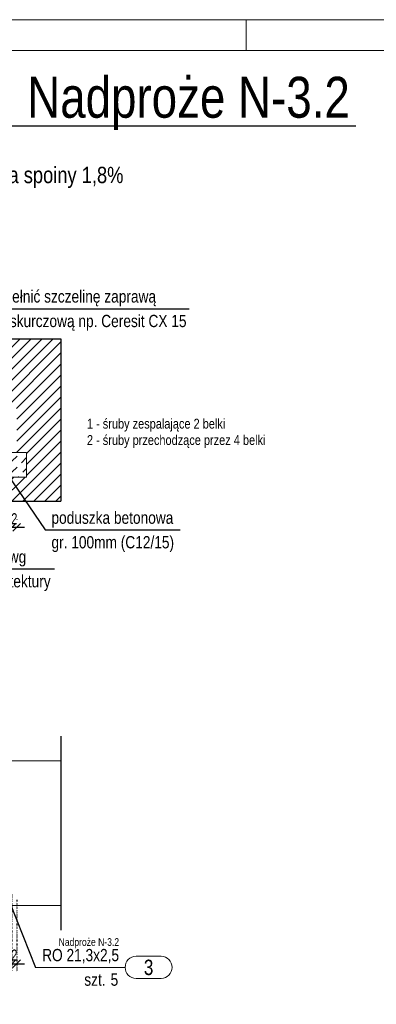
# Model space of a CAD drawing. Header units: millimetres. Extents: x 11149 to 111407, y -107619 to -23630.
# Tile 55 of 245: x 18959 to 19105, y -35761 to -35360. Entities that reach past the tile are written whole.
import ezdxf
from ezdxf.enums import TextEntityAlignment as Align

# ---------------------------------------------------------------- set-up
doc = ezdxf.new("R2010")
doc.units = ezdxf.units.MM
doc.header["$LTSCALE"] = 2
doc.linetypes.add('DOT', pattern=[6.35, 0, -6.35])
doc.linetypes.add('HIDDEN', pattern=[9.525, 6.35, -3.175])
doc.layers.get('0').update_dxf_attribs({"plot": 0})
doc.layers.get('Defpoints').update_dxf_attribs({"color": 1})
for name, color, linetype, lineweight in [('e-cad_252', 252, 'HIDDEN', 9), ('e-cad_cienkie', 1, 'Continuous', 9), ('e-cad_obok', 3, 'Continuous', 9), ('e-cad_opisy', 7, 'Continuous', 9), ('e-cad_wymiary', 4, 'Continuous', 9)]:
    doc.layers.add(name, color=color, linetype=linetype, lineweight=lineweight)
doc.layers.add('e-cad_rzutnie', color=61, linetype='Continuous', lineweight=9, plot=False)
doc.layers.add('e-cad_ukryte', color=30, linetype='HIDDEN')
doc.styles.add('e-cad_1', font='arial.ttf', dxfattribs={"width": 0.7})
doc.dimstyles.new('e-cad_1_25_[cm]', dxfattribs={"dimscale": 2.5, "dimtxt": 1.8, "dimasz": 1.25, "dimexe": 1.25, "dimexo": 0.625, "dimgap": 0.5, "dimtad": 1, "dimdec": 0, "dimrnd": 1, "dimzin": 1, "dimtxsty": 'e-cad_1', "dimblk": 'OBLIQUE', "dimcen": 2.5, "dimclrd": 256, "dimclre": 252, "dimclrt": 7, "dimadec": 0, "dimazin": 0, "dimtfac": 1, "dimtix": 1, "dimtmove": 2, "dimatfit": 3, "dimldrblk": 'NONE', "dimfxl": 60, "dimfxlon": 1, "dimarcsym": 0})

# ---------------------------------------------------------------- blocks, each defined once
blk = doc.blocks.new('A3_poziom')
at = {"ltscale": 0.8}
blk.add_line((240, 292), (240, 297), dxfattribs=at)
for points in [[(0, 0), (420, 0), (420, 297), (0, 297)], [(30, 5), (415, 5), (415, 292), (30, 292)]]:
    blk.add_lwpolyline(points, close=True)
blk = doc.blocks.new('e-cad_ZelbetPozycja')
at = {"layer": 'e-cad_opisy', "ltscale": 0.04, "style": 'e-cad_1', "width": 0.8}
for tag, p, height in [('OPIS_1', (0, 1.33), 6.67), ('OPIS_2', (0, -5.33), 4), ('OPIS_4', (16, -5.33), 4), ('OPIS_3', (0, -9.33), 2.67)]:
    blk.add_attdef(tag, p, '', height=height, dxfattribs=at)
at = {"layer": 'e-cad_opisy', "ltscale": 0.04, "style": 'e-cad_1', "width": 0.8, "flags": 1}
for tag, p in [('POZYCJA', (0, -20)), ('ILOSC', (0, -26.67)), ('DODATEK', (0, -33.33))]:
    blk.add_attdef(tag, p, '', height=4, dxfattribs=at)
blk = doc.blocks.new('_None')
blk = doc.blocks.new('_OBLIQUE')
at = {"color": 0, "linetype": 'ByBlock', "lineweight": -2}
blk.add_line((-0.5, -0.5), (0.5, 0.5), dxfattribs=at)
blk = doc.blocks.new('*D1576')
at = {"layer": 'Defpoints', "color": 0, "ltscale": 0.5}
for p in [(18958.31, -35536.36), (18956.31, -35566.81), (18958.31, -35566.81)]:
    blk.add_point(p, dxfattribs=at)
at = {"layer": 'e-cad_wymiary', "color": 252, "linetype": 'DOT', "lineweight": -2}
for p, q in [((18958.31, -35537.92), (18958.31, -35569.94)), ((18956.31, -35565.25), (18956.31, -35563.69))]:
    blk.add_line(p, q, dxfattribs=at)
at = {"layer": 'e-cad_wymiary', "lineweight": -2}
for p, q in [((18956.31, -35566.81), (18953.18, -35566.81)), ((18956.31, -35566.81), (18958.31, -35566.81)), ((18958.31, -35566.81), (18961.43, -35566.81))]:
    blk.add_line(p, q, dxfattribs=at)
at = {"layer": 'e-cad_wymiary', "lineweight": -2, "ltscale": 0.5, "xscale": 3.125, "yscale": 3.125, "zscale": 3.125}
blk.add_blockref('_OBLIQUE', (18956.31, -35566.81), dxfattribs=at)
at = {"layer": 'e-cad_wymiary', "lineweight": -2, "ltscale": 0.5, "xscale": 3.125, "yscale": 3.125, "zscale": 3.125, "rotation": 180}
blk.add_blockref('_OBLIQUE', (18958.31, -35566.81), dxfattribs=at)
at = {"layer": 'e-cad_wymiary', "color": 7, "ltscale": 0.5, "insert": (18957.31, -35563.3), "char_height": 4.5, "attachment_point": 5, "style": 'e-cad_1'}
blk.add_mtext('2', dxfattribs=at)
blk = doc.blocks.new('e-cad_StalOpis_1')
at = {"layer": 'e-cad_cienkie', "ltscale": 0.4}
blk.add_lwpolyline([(14.87, 1.8), (10.78, 1.8, 0.991311), (10.78, -1.8), (14.87, -1.8, 0.991311)], format="xyb", close=True, dxfattribs=at)
at = {"layer": 'e-cad_cienkie'}
blk.add_lwpolyline([(0, 0), (9, 0)], dxfattribs=at)
at = {"layer": 'e-cad_opisy', "ltscale": 0.04, "style": 'e-cad_1', "width": 0.8}
for tag, p in [('PROFIL', (8.01, 1)), ('ILOSC', (9.01, -3)), ('s_2', (8.01, -3))]:
    blk.add_attdef(tag, text='', height=2, dxfattribs=at).set_placement(p, align=Align.RIGHT)
at = {"layer": 'e-cad_opisy', "ltscale": 0.04, "style": 'e-cad_1', "width": 0.95, "flags": 1}
blk.add_attdef('s_1', text='', height=2, dxfattribs=at).set_placement((79.6, 1), align=Align.CENTER)
at = {"layer": 'e-cad_opisy', "color": 9, "ltscale": 0.04, "style": 'e-cad_1', "width": 0.8}
blk.add_attdef('NR', text='', height=2.5, dxfattribs=at).set_placement((12.82, 0), align=Align.MIDDLE_CENTER)
at = {"layer": 'e-cad_opisy', "ltscale": 0.04, "style": 'e-cad_1', "width": 0.8, "flags": 1}
for tag, p in [('MASA', (0, -15)), ('OBWOD', (0, -20)), ('GATUNEK_STALI', (0, -25))]:
    blk.add_attdef(tag, p, '', height=3, dxfattribs=at)
at = {"layer": 'e-cad_rzutnie', "ltscale": 0.04, "style": 'e-cad_1', "width": 0.8}
blk.add_attdef('POZYCJA', text='', height=1.25, dxfattribs=at).set_placement((8.01, 3.5), align=Align.RIGHT)
at = {"layer": 'e-cad_rzutnie', "ltscale": 0.04, "style": 'e-cad_1', "width": 0.8, "flags": 1}
blk.add_attdef('DLUGOSC', text='', height=1.25, dxfattribs=at).set_placement((12.82, -2.05), align=Align.TOP_CENTER)
blk = doc.blocks.new('*D1596')
at = {"layer": 'Defpoints', "color": 0, "ltscale": 0.5}
for p in [(18956.31, -35714.49), (18958.31, -35716.96), (18958.31, -35744.55)]:
    blk.add_point(p, dxfattribs=at)
at = {"layer": 'e-cad_wymiary', "color": 252, "linetype": 'DOT', "lineweight": -2, "ltscale": 0.02}
for p, q in [((18956.31, -35716.05), (18956.31, -35747.68)), ((18958.31, -35718.52), (18958.31, -35747.68))]:
    blk.add_line(p, q, dxfattribs=at)
at = {"layer": 'e-cad_wymiary', "lineweight": -2, "ltscale": 0.02}
for p, q in [((18956.31, -35744.55), (18953.18, -35744.55)), ((18956.31, -35744.55), (18958.31, -35744.55)), ((18958.31, -35744.55), (18961.43, -35744.55))]:
    blk.add_line(p, q, dxfattribs=at)
at = {"layer": 'e-cad_wymiary', "lineweight": -2, "ltscale": 0.5, "xscale": 3.125, "yscale": 3.125, "zscale": 3.125}
blk.add_blockref('_OBLIQUE', (18956.31, -35744.55), dxfattribs=at)
at = {"layer": 'e-cad_wymiary', "lineweight": -2, "ltscale": 0.5, "xscale": 3.125, "yscale": 3.125, "zscale": 3.125, "rotation": 180}
blk.add_blockref('_OBLIQUE', (18958.31, -35744.55), dxfattribs=at)
at = {"layer": 'e-cad_wymiary', "color": 7, "ltscale": 0.5, "insert": (18957.31, -35741.04), "char_height": 4.5, "attachment_point": 5, "style": 'e-cad_1'}
blk.add_mtext('2', dxfattribs=at)

msp = doc.modelspace()

# ---------------------------------------------------------------- hatches: boundary and pattern name
at = {"layer": 'e-cad_252', "ltscale": 10}
h = msp.add_hatch(dxfattribs=at)
h.set_pattern_fill('ANSI31', color=256)
h.set_pattern_definition([(45, (32611.8616, -18295.0918), (-2.24506403, 2.24506403), [])])
h.paths.add_polyline_path([(18698.31, -35556.36), (18698.31, -35489.99), (18976.31, -35489.99), (18976.31, -35556.36), (18931.31, -35556.36), (18931.31, -35546.36), (18962.31, -35546.36), (18962.31, -35536.36), (18958.31, -35536.36), (18958.31, -35518.36), (18716.31, -35518.36), (18716.31, -35536.36), (18712.31, -35536.36), (18712.31, -35546.36), (18743.31, -35546.36), (18743.31, -35556.36)])
h.paths.add_polyline_path([(18915.73, -35491.55), (18915.73, -35498.42), (18922.52, -35498.42), (18922.52, -35491.55)], flags=24)
h.paths.add_polyline_path([(18724.75, -35491.53), (18724.75, -35498.42), (18731.61, -35498.42), (18731.61, -35491.53)], flags=24)
h.paths.add_polyline_path([(18947.58, -35491.53), (18947.58, -35498.42), (18954.08, -35498.42), (18954.08, -35491.53)], flags=24)
h.paths.add_polyline_path([(18719.58, -35501.95), (18719.58, -35508.84), (18726.08, -35508.84), (18726.08, -35501.95)], flags=24)
h.paths.add_polyline_path([(18751.73, -35501.97), (18751.73, -35508.84), (18758.52, -35508.84), (18758.52, -35501.97)], flags=24)
h.paths.add_polyline_path([(18942.75, -35501.95), (18942.75, -35508.84), (18949.61, -35508.84), (18949.61, -35501.95)], flags=24)
h.paths.add_polyline_path([(18905.73, -35501.97), (18905.73, -35508.84), (18912.52, -35508.84), (18912.52, -35501.97)], flags=24)
h.paths.add_polyline_path([(18803.73, -35501.95), (18803.73, -35508.84), (18810.52, -35508.84), (18810.52, -35501.95)], flags=24)
h.paths.add_polyline_path([(18853.73, -35501.95), (18853.73, -35508.84), (18860.52, -35508.84), (18860.52, -35501.95)], flags=24)
h.paths.add_polyline_path([(18813.73, -35491.53), (18813.73, -35498.42), (18820.52, -35498.42), (18820.52, -35491.53)], flags=24)
h.paths.add_polyline_path([(18761.73, -35491.99), (18761.73, -35498.85), (18768.52, -35498.85), (18768.52, -35491.99)], flags=24)
h.paths.add_polyline_path([(18863.73, -35491.53), (18863.73, -35498.42), (18870.52, -35498.42), (18870.52, -35491.53)], flags=24)
at = {"layer": 'e-cad_obok', "ltscale": 0.8}
h = msp.add_hatch(dxfattribs=at)
h.set_pattern_fill('CONCRE', color=256, angle=180, style=0)
h.set_pattern_definition([(45, (6595.851, -38942.544), (-4.490128, 4.490128), [3, -2.5]), (45, (6600.341, -38942.544), (-4.490128, 4.490128), [3, -2.5])])
h.paths.add_polyline_path([(18931.31, -35546.36), (18931.31, -35536.36), (18962.31, -35536.36), (18962.31, -35546.36)])

# ---------------------------------------------------------------- linework, layer by layer
at = {"layer": 'e-cad_cienkie'}
msp.add_line((18966.01, -35746.04), (18980.01, -35746.04), dxfattribs=at)
at = {"layer": 'e-cad_obok', "ltscale": 0.8}
msp.add_lwpolyline([(18962.31, -35536.36), (18962.31, -35546.36), (18931.31, -35546.36), (18931.31, -35536.36), (18962.31, -35536.36)], dxfattribs=at)
at = {"layer": 'e-cad_opisy'}
for points in [[(18976.31, -35661.89), (18931.31, -35661.89), (18931.31, -35666.89)], [(18931.31, -35715.89), (18931.31, -35720.89), (18976.31, -35720.89)]]:
    msp.add_lwpolyline(points, dxfattribs=at)
at = {"layer": 'e-cad_ukryte', "ltscale": 0.02}
msp.add_line((18976.31, -35651.89), (18976.31, -35730.89), dxfattribs=at)
msp.add_lwpolyline([(18753.31, -35556.36), (18698.31, -35556.36), (18698.31, -35489.99), (18976.31, -35489.99), (18976.31, -35556.36), (18921.31, -35556.36)], dxfattribs=at)

# ---------------------------------------------------------------- block references
at = {"layer": 'e-cad_opisy', "ltscale": 0.02, "xscale": 2.5, "yscale": 2.5, "zscale": 2.5}
msp.add_blockref('A3_poziom', (18451.87, -36102.55), dxfattribs=at)
at = {"layer": 'e-cad_opisy', "ltscale": 0.5, "xscale": 2.5, "yscale": 2.5, "zscale": 2.5}
msp.add_blockref('e-cad_ZelbetPozycja', (18922.18, -35403.31), dxfattribs=at).add_auto_attribs({'OPIS_1': 'poz. Nadproże N-3.2', 'OPIS_2': 'szt.1', 'OPIS_3': 'dodatek na spoiny 1,8%'})
at = {"layer": 'e-cad_opisy'}
ref = msp.add_blockref('e-cad_StalOpis_1', (18980.01, -35746.04), dxfattribs=dict(at, xscale=2.5, yscale=2.5, zscale=2.5))
ref.add_attrib('NR', '3', dxfattribs={"color": 9, "height": 6.25, "style": 'e-cad_1', "width": 0.8}).set_placement((19012.07, -35746.04), align=Align.MIDDLE_CENTER)
ref.add_attrib('PROFIL', 'RO 21,3x2,5', dxfattribs={"height": 5, "style": 'e-cad_1', "width": 0.8}).set_placement((19000.03, -35743.54), align=Align.RIGHT)
ref.add_attrib('ILOSC', '5', dxfattribs={"height": 5, "style": 'e-cad_1', "width": 0.8}).set_placement((18999.69, -35753.54), align=Align.RIGHT)
ref.add_attrib('POZYCJA', 'Nadproże N-3.2', dxfattribs={"layer": 'e-cad_rzutnie', "height": 3.125, "style": 'e-cad_1', "width": 0.8}).set_placement((19000.03, -35737.29), align=Align.RIGHT)
ref.add_attrib('s_2', 'szt.', dxfattribs={"height": 5, "style": 'e-cad_1', "width": 0.8}).set_placement((18994.53, -35753.54), align=Align.RIGHT)

# ---------------------------------------------------------------- texts
at = {"layer": 'e-cad_opisy', "style": 'e-cad_1', "width": 0.8}
for s, p in [('wypełnić szczelinę zaprawą', (18946.49, -35475.27)), ('bezskurczową np. Ceresit CX 15', (18946.49, -35485.27)), ('poduszka betonowa', (18972.46, -35565.39)), ('gr. 100mm (C12/15)', (18972.46, -35575.39)), ('tynk wg', (18943.25, -35581.27)), ('architektury', (18943.25, -35591.27))]:
    msp.add_text(s, height=5, dxfattribs=at).set_placement(p)
at = {"layer": 'e-cad_opisy', "ltscale": 0.8, "style": 'e-cad_1', "width": 0.8}
for s, p in [('1 - śruby zespalające 2 belki', (18986.93, -35526.6)), ('2 - śruby przechodzące przez 4 belki', (18986.93, -35533.26))]:
    msp.add_text(s, height=4, dxfattribs=at).set_placement(p)

# ---------------------------------------------------------------- dimensions: what is measured, and where the dimension line sits
at = {"layer": 'e-cad_wymiary'}
dim = msp.add_linear_dim(base=(18958.31, -35566.81), p1=(18956.31, -35566.81), p2=(18958.31, -35536.36), dimstyle='e-cad_1_25_[cm]', dxfattribs=at)
dim.commit()
dim.dimension.update_dxf_attribs({"geometry": '*D1576', "text_midpoint": (18957.31, -35563.3)})
at = {"layer": 'e-cad_wymiary', "ltscale": 0.02}
dim = msp.add_linear_dim(base=(18958.31, -35744.55), p1=(18956.31, -35714.49), p2=(18958.31, -35716.96), dimstyle='e-cad_1_25_[cm]', dxfattribs=at)
dim.commit()
dim.dimension.update_dxf_attribs({"geometry": '*D1596', "text_midpoint": (18957.31, -35741.04)})

# ---------------------------------------------------------------- leaders
at = {"layer": 'e-cad_cienkie', "ltscale": 0.5, "has_arrowhead": 0}
msp.add_leader([(18919.68, -35403.31), (19096.55, -35403.31)], dimstyle='e-cad_1_25_[cm]', dxfattribs=at)
at = {"layer": 'e-cad_cienkie', "has_arrowhead": 0}
for points in [[(18929.06, -35519.23), (18943.99, -35477.77), (19028.59, -35477.77)], [(18922.23, -35538.36), (18940.75, -35583.77), (18973.67, -35583.77)], [(18952.53, -35542.35), (18969.96, -35567.89), (19024.96, -35567.89)], [(18946.31, -35696.86), (18966.01, -35746.04)]]:
    msp.add_leader(points, dimstyle='e-cad_1_25_[cm]', override={"dimldrblk": 'None'}, dxfattribs=at)

doc.saveas('drawing.dxf')
